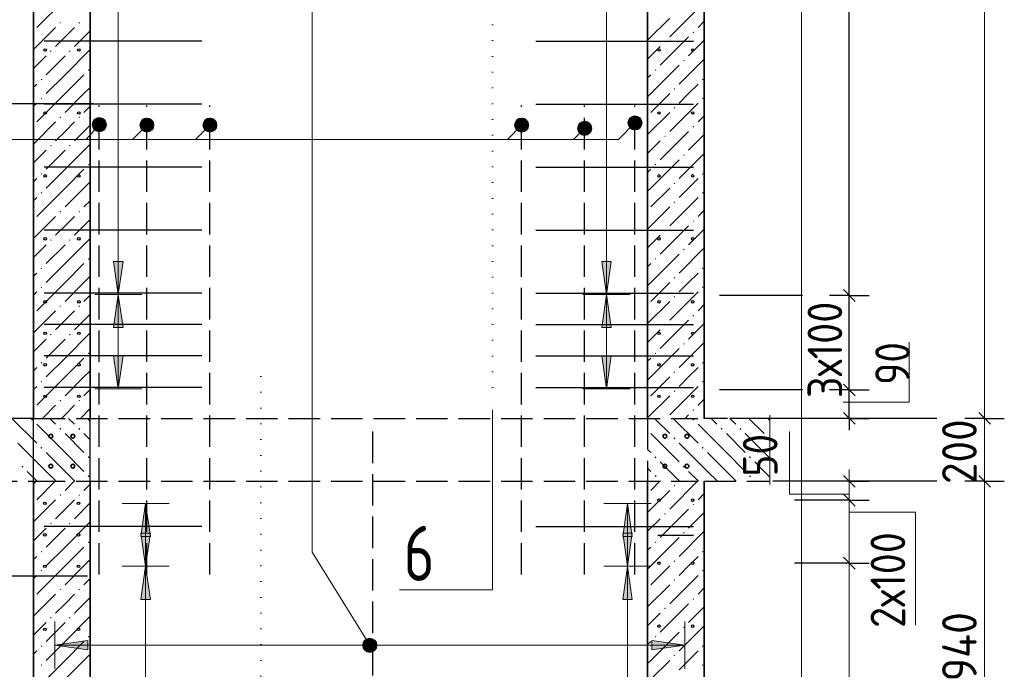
# Model space of a CAD drawing. Header units: millimetres. Extents: x 0 to 21000, y -5 to 14850.
# Tile 11 of 35: x 8269 to 11395, y 4428 to 6491. Entities that reach past the tile are written whole.
import ezdxf

# ---------------------------------------------------------------- set-up
doc = ezdxf.new("R2010")
doc.units = ezdxf.units.MM
doc.linetypes.add('______2', pattern=[135, 100, -35])
doc.linetypes.add('______9', pattern=[50, 0, -50])
for name, color, linetype, lineweight in [('Standard', 7, 'Continuous', 25), ('Общий02', 7, 'Continuous', 18), ('Позиционная метка линия выноска', 7, 'Continuous', 13), ('Размерная линия_ общее', 7, 'Continuous', 13), ('Сечения символ', 7, 'Continuous', 25), ('Стена обрамление Г-обр.', 7, 'Continuous', 25), ('Стена Хомут', 7, 'Continuous', 25)]:
    doc.layers.add(name, color=color, linetype=linetype, lineweight=lineweight)
doc.layers.add('ЖБ Перекрытие верхний уровень', color=7, linetype='Continuous', lineweight=25, true_color=0xe0e0ff)
doc.layers.add('ЖБ Стена верхний уровень', color=7, linetype='Continuous', lineweight=25, true_color=0x006e00)
doc.layers.add('Размерная выноска', color=7, linetype='Continuous')
doc.styles.add('ISOCPEUR', font='txt')

msp = doc.modelspace()

# ---------------------------------------------------------------- hatches: boundary and pattern name
at = {"layer": 'ЖБ Перекрытие верхний уровень', "linetype": 'Continuous', "lineweight": 18, "transparency": 33554687}
for points in [[(8304.6, 5221.3), (8307.8, 5224.6), (8311.1, 5221.3), (8307.8, 5218.1)], [(10404.6, 5221.3), (10407.8, 5224.6), (10411.1, 5221.3), (10407.8, 5218.1)], [(8394.6, 5191.3), (8397.8, 5194.6), (8401.1, 5191.3), (8397.8, 5188.1)], [(8454.6, 5191.3), (8457.8, 5194.6), (8461.1, 5191.3), (8457.8, 5188.1)], [(10494.6, 5191.3), (10497.8, 5194.6), (10501.1, 5191.3), (10497.8, 5188.1)], [(10554.6, 5191.3), (10557.8, 5194.6), (10561.1, 5191.3), (10557.8, 5188.1)], [(10344.6, 5161.3), (10347.8, 5164.6), (10351.1, 5161.3), (10347.8, 5158.1)], [(10644.6, 5161.3), (10647.8, 5164.6), (10650.9, 5161.5), (10650.9, 5161.2), (10647.8, 5158.1)], [(8334.6, 5131.3), (8337.8, 5134.6), (8341.1, 5131.3), (8337.8, 5128.1)], [(10434.6, 5131.3), (10437.8, 5134.6), (10441.1, 5131.3), (10437.8, 5128.1)], [(8484.6, 5101.3), (8487.8, 5104.6), (8491.1, 5101.3), (8487.8, 5098.1)], [(10284.6, 5101.3), (10287.8, 5104.6), (10291.1, 5101.3), (10287.8, 5098.1)], [(10584.6, 5101.3), (10587.8, 5104.6), (10591.1, 5101.3), (10587.8, 5098.1)], [(8274.6, 5071.3), (8277.8, 5074.6), (8281.1, 5071.3), (8277.8, 5068.1)], [(10374.6, 5071.3), (10377.8, 5074.6), (10381.1, 5071.3), (10377.8, 5068.1)], [(8484.6, 5041.3), (8487.8, 5044.6), (8491.1, 5041.3), (8487.8, 5038.1)], [(10284.6, 5041.3), (10287.8, 5044.6), (10291.1, 5041.3), (10287.8, 5038.1)], [(10584.6, 5041.3), (10587.8, 5044.6), (10591.1, 5041.3), (10587.8, 5038.1)]]:
    msp.add_hatch(color=7, dxfattribs=at).paths.add_polyline_path(points, flags=16)
at = {"layer": 'ЖБ Стена верхний уровень', "linetype": 'Continuous', "lineweight": 18, "transparency": 33554687}
for points in [[(8395.3, 6481.3), (8397.8, 6483.8), (8400.3, 6481.3), (8397.8, 6478.8)], [(8455.3, 6481.3), (8457.8, 6483.8), (8460.3, 6481.3), (8457.8, 6478.8)], [(10405.3, 6451.3), (10407.8, 6453.8), (10410.3, 6451.3), (10407.8, 6448.8)], [(10315.3, 6421.3), (10317.8, 6423.8), (10320.3, 6421.3), (10317.8, 6418.8)], [(8365.3, 6391.3), (8367.8, 6393.8), (8370.3, 6391.3), (8367.8, 6388.8)], [(8425.3, 6391.3), (8427.8, 6393.8), (8430.3, 6391.3), (8427.8, 6388.8)], [(10375.3, 6361.3), (10377.8, 6363.8), (10380.3, 6361.3), (10377.8, 6358.8)], [(8485.3, 6331.3), (8487.8, 6333.8), (8490.3, 6331.3), (8487.8, 6328.8)], [(10285.3, 6331.3), (10287.8, 6333.8), (10290.3, 6331.3), (10287.8, 6328.8)], [(8335.3, 6301.3), (8337.8, 6303.8), (8340.3, 6301.3), (8337.8, 6298.8)], [(10435.3, 6301.3), (10437.8, 6303.8), (10440.3, 6301.3), (10437.8, 6298.8)], [(10345.3, 6271.3), (10347.8, 6273.8), (10350.3, 6271.3), (10347.8, 6268.8)], [(8335.3, 6241.3), (8337.8, 6243.8), (8340.3, 6241.3), (8337.8, 6238.8)], [(10435.3, 6241.3), (10437.8, 6243.8), (10440.3, 6241.3), (10437.8, 6238.8)], [(10345.3, 6211.3), (10347.8, 6213.8), (10350.3, 6211.3), (10347.8, 6208.8)], [(8395.3, 6181.3), (8397.8, 6183.8), (8400.3, 6181.3), (8397.8, 6178.8)], [(8455.3, 6181.3), (8457.8, 6183.8), (8460.3, 6181.3), (8457.8, 6178.8)], [(10405.3, 6151.3), (10407.8, 6153.8), (10410.3, 6151.3), (10407.8, 6148.8)], [(10315.3, 6121.3), (10317.8, 6123.8), (10320.3, 6121.3), (10317.8, 6118.8)], [(8365.3, 6091.3), (8367.8, 6093.8), (8370.3, 6091.3), (8367.8, 6088.8)], [(8425.3, 6091.3), (8427.8, 6093.8), (8430.3, 6091.3), (8427.8, 6088.8)], [(10375.3, 6061.3), (10377.8, 6063.8), (10380.3, 6061.3), (10377.8, 6058.8)], [(8335.3, 6001.3), (8337.8, 6003.8), (8340.3, 6001.3), (8337.8, 5998.8)], [(8485.3, 6031.3), (8487.8, 6033.8), (8490.3, 6031.3), (8487.8, 6028.8)], [(10285.3, 6031.3), (10287.8, 6033.8), (10290.3, 6031.3), (10287.8, 6028.8)], [(10435.3, 6001.3), (10437.8, 6003.8), (10440.3, 6001.3), (10437.8, 5998.8)], [(10345.3, 5971.3), (10347.8, 5973.8), (10350.3, 5971.3), (10347.8, 5968.8)], [(8335.3, 5941.3), (8337.8, 5943.8), (8340.3, 5941.3), (8337.8, 5938.8)], [(10435.3, 5941.3), (10437.8, 5943.8), (10440.3, 5941.3), (10437.8, 5938.8)], [(10345.3, 5911.3), (10347.8, 5913.8), (10350.3, 5911.3), (10347.8, 5908.8)], [(8395.3, 5881.3), (8397.8, 5883.8), (8400.3, 5881.3), (8397.8, 5878.8)], [(8455.3, 5881.3), (8457.8, 5883.8), (8460.3, 5881.3), (8457.8, 5878.8)], [(10405.3, 5851.3), (10407.8, 5853.8), (10410.3, 5851.3), (10407.8, 5848.8)], [(10315.3, 5821.3), (10317.8, 5823.8), (10320.3, 5821.3), (10317.8, 5818.8)], [(8365.3, 5791.3), (8367.8, 5793.8), (8370.3, 5791.3), (8367.8, 5788.8)], [(8425.3, 5791.3), (8427.8, 5793.8), (8430.3, 5791.3), (8427.8, 5788.8)], [(10375.3, 5761.3), (10377.8, 5763.8), (10380.3, 5761.3), (10377.8, 5758.8)], [(8485.3, 5731.3), (8487.8, 5733.8), (8490.3, 5731.3), (8487.8, 5728.8)], [(10285.3, 5731.3), (10287.8, 5733.8), (10290.3, 5731.3), (10287.8, 5728.8)], [(8335.3, 5701.3), (8337.8, 5703.8), (8340.3, 5701.3), (8337.8, 5698.8)], [(10435.3, 5701.3), (10437.8, 5703.8), (10440.3, 5701.3), (10437.8, 5698.8)], [(10345.3, 5671.3), (10347.8, 5673.8), (10350.3, 5671.3), (10347.8, 5668.8)], [(8335.3, 5641.3), (8337.8, 5643.8), (8340.3, 5641.3), (8337.8, 5638.8)], [(10435.3, 5641.3), (10437.8, 5643.8), (10440.3, 5641.3), (10437.8, 5638.8)], [(10345.3, 5611.3), (10347.8, 5613.8), (10350.3, 5611.3), (10347.8, 5608.8)], [(8395.3, 5581.3), (8397.8, 5583.8), (8400.3, 5581.3), (8397.8, 5578.8)], [(8455.3, 5581.3), (8457.8, 5583.8), (8460.3, 5581.3), (8457.8, 5578.8)], [(10405.3, 5551.3), (10407.8, 5553.8), (10410.3, 5551.3), (10407.8, 5548.8)], [(10315.3, 5521.3), (10317.8, 5523.8), (10320.3, 5521.3), (10317.8, 5518.8)], [(8365.3, 5491.3), (8367.8, 5493.8), (8370.3, 5491.3), (8367.8, 5488.8)], [(8425.3, 5491.3), (8427.8, 5493.8), (8430.3, 5491.3), (8427.8, 5488.8)], [(10375.3, 5461.3), (10377.8, 5463.8), (10380.3, 5461.3), (10377.8, 5458.8)], [(8485.3, 5431.3), (8487.8, 5433.8), (8490.3, 5431.3), (8487.8, 5428.8)], [(10285.3, 5431.3), (10287.8, 5433.8), (10290.3, 5431.3), (10287.8, 5428.8)], [(8335.3, 5401.3), (8337.8, 5403.8), (8340.3, 5401.3), (8337.8, 5398.8)], [(10435.3, 5401.3), (10437.8, 5403.8), (10440.3, 5401.3), (10437.8, 5398.8)], [(10345.3, 5371.3), (10347.8, 5373.8), (10350.3, 5371.3), (10347.8, 5368.8)], [(8335.3, 5341.3), (8337.8, 5343.8), (8340.3, 5341.3), (8337.8, 5338.8)], [(10435.3, 5341.3), (10437.8, 5343.8), (10440.3, 5341.3), (10437.8, 5338.8)], [(10345.3, 5311.3), (10347.8, 5313.8), (10350.3, 5311.3), (10347.8, 5308.8)], [(8395.3, 5281.3), (8397.8, 5283.8), (8400.3, 5281.3), (8397.8, 5278.8)], [(8455.3, 5281.3), (8457.8, 5283.8), (8460.3, 5281.3), (8457.8, 5278.8)], [(10405.3, 5251.3), (10407.8, 5253.8), (10410.3, 5251.3), (10407.8, 5248.8)], [(10345.3, 5011.3), (10347.8, 5013.8), (10350.3, 5011.3), (10347.8, 5008.8)], [(8395.3, 4981.3), (8397.8, 4983.8), (8400.3, 4981.3), (8397.8, 4978.8)], [(8455.3, 4981.3), (8457.8, 4983.8), (8460.3, 4981.3), (8457.8, 4978.8)], [(10405.3, 4951.3), (10407.8, 4953.8), (10410.3, 4951.3), (10407.8, 4948.8)], [(10315.3, 4921.3), (10317.8, 4923.8), (10320.3, 4921.3), (10317.8, 4918.8)], [(8365.3, 4891.3), (8367.8, 4893.8), (8370.3, 4891.3), (8367.8, 4888.8)], [(8425.3, 4891.3), (8427.8, 4893.8), (8430.3, 4891.3), (8427.8, 4888.8)], [(10375.3, 4861.3), (10377.8, 4863.8), (10380.3, 4861.3), (10377.8, 4858.8)], [(8485.3, 4831.3), (8487.8, 4833.8), (8490.3, 4831.3), (8487.8, 4828.8)], [(10285.3, 4831.3), (10287.8, 4833.8), (10290.3, 4831.3), (10287.8, 4828.8)], [(8335.3, 4801.3), (8337.8, 4803.8), (8340.3, 4801.3), (8337.8, 4798.8)], [(10435.3, 4801.3), (10437.8, 4803.8), (10440.3, 4801.3), (10437.8, 4798.8)], [(10345.3, 4771.3), (10347.8, 4773.8), (10350.3, 4771.3), (10347.8, 4768.8)], [(8335.3, 4741.3), (8337.8, 4743.8), (8340.3, 4741.3), (8337.8, 4738.8)], [(10435.3, 4741.3), (10437.8, 4743.8), (10440.3, 4741.3), (10437.8, 4738.8)], [(10345.3, 4711.3), (10347.8, 4713.8), (10350.3, 4711.3), (10347.8, 4708.8)], [(8395.3, 4681.3), (8397.8, 4683.8), (8400.3, 4681.3), (8397.8, 4678.8)], [(8455.3, 4681.3), (8457.8, 4683.8), (8460.3, 4681.3), (8457.8, 4678.8)], [(10405.3, 4651.3), (10407.8, 4653.8), (10410.3, 4651.3), (10407.8, 4648.8)], [(10315.3, 4621.3), (10317.8, 4623.8), (10320.3, 4621.3), (10317.8, 4618.8)], [(8365.3, 4591.3), (8367.8, 4593.8), (8370.3, 4591.3), (8367.8, 4588.8)], [(8425.3, 4591.3), (8427.8, 4593.8), (8430.3, 4591.3), (8427.8, 4588.8)], [(8485.3, 4531.3), (8487.8, 4533.8), (8490.3, 4531.3), (8487.8, 4528.8)], [(10285.3, 4531.3), (10287.8, 4533.8), (10290.3, 4531.3), (10287.8, 4528.8)], [(10375.3, 4561.3), (10377.8, 4563.8), (10380.3, 4561.3), (10377.8, 4558.8)], [(8335.3, 4501.3), (8337.8, 4503.8), (8340.3, 4501.3), (8337.8, 4498.8)], [(10435.3, 4501.3), (10437.8, 4503.8), (10440.3, 4501.3), (10437.8, 4498.8)], [(10345.3, 4471.3), (10347.8, 4473.8), (10350.3, 4471.3), (10347.8, 4468.8)], [(8335.3, 4441.3), (8337.8, 4443.8), (8340.3, 4441.3), (8337.8, 4438.8)], [(10435.3, 4441.3), (10437.8, 4443.8), (10440.3, 4441.3), (10437.8, 4438.8)]]:
    msp.add_hatch(color=7, dxfattribs=at).paths.add_polyline_path(points, flags=16)
at = {"layer": 'Общий02', "linetype": 'Continuous', "lineweight": 13, "transparency": 33554687}
for points in [[(8596.8, 5723.5), (8581.8, 5618.5), (8566.8, 5723.5)], [(10146.8, 5723.5), (10131.8, 5618.5), (10116.8, 5723.5)], [(8596.8, 5423.5), (8581.8, 5318.5), (8566.8, 5423.5)], [(10146.8, 5423.5), (10131.8, 5318.5), (10116.8, 5423.5)], [(8683.6, 4860), (8668.6, 4755), (8653.6, 4860)], [(10213.6, 4860), (10198.6, 4755), (10183.6, 4860)], [(8485.6, 4489.2), (8380.6, 4504.2), (8485.6, 4519.2)]]:
    msp.add_hatch(color=7, dxfattribs=at).paths.add_polyline_path(points, flags=16)
for points in [[(8596.8, 5513.5), (8581.8, 5618.5), (8566.8, 5513.5)], [(10146.8, 5513.5), (10131.8, 5618.5), (10116.8, 5513.5)], [(8683.6, 4850), (8668.6, 4955), (8653.6, 4850)], [(10213.6, 4850), (10198.6, 4955), (10183.6, 4850)], [(8683.6, 4650), (8668.6, 4755), (8653.6, 4650)], [(10213.6, 4650), (10198.6, 4755), (10183.6, 4650)], [(10275.6, 4489.2), (10380.6, 4504.2), (10275.6, 4519.2)]]:
    msp.add_hatch(color=7, dxfattribs=at).paths.add_polyline_path(points)
at = {"layer": 'Позиционная метка линия выноска', "linetype": 'Continuous', "lineweight": 13, "transparency": 33554687}
for points in [[(8499.7, 6162), (8538.4, 6142.6), (8504.8, 6172.5)], [(8500.4, 6150.6), (8528.6, 6136.3), (8499.7, 6162)], [(8499.7, 6162), (8528.6, 6136.3), (8538.4, 6142.6)], [(8504.8, 6172.5), (8543.6, 6153.1), (8514.7, 6178.8)], [(8504.8, 6172.5), (8538.4, 6142.6), (8543.6, 6153.1)], [(8514.7, 6178.8), (8542.9, 6164.6), (8526.1, 6179.5)], [(8514.7, 6178.8), (8543.6, 6153.1), (8542.9, 6164.6)], [(8526.1, 6179.5), (8542.9, 6164.6), (8536.6, 6174.4)], [(8651, 6162.2), (8688.5, 6140.5), (8656.7, 6172.3)], [(8651, 6150.7), (8678.4, 6134.8), (8651, 6162.2)], [(8651, 6162.2), (8678.4, 6134.8), (8688.5, 6140.5)], [(8656.7, 6172.3), (8694.3, 6150.7), (8666.9, 6178.1)], [(8656.7, 6172.3), (8688.5, 6140.5), (8694.3, 6150.7)], [(8666.9, 6178.1), (8694.3, 6150.7), (8694.3, 6162.2)], [(8666.9, 6178.1), (8694.3, 6162.2), (8678.4, 6178.1)], [(8678.4, 6178.1), (8694.3, 6162.2), (8688.5, 6172.3)], [(8851, 6162.2), (8888.5, 6140.5), (8856.7, 6172.3)], [(8851, 6150.7), (8878.4, 6134.8), (8851, 6162.2)], [(8851, 6162.2), (8878.4, 6134.8), (8888.5, 6140.5)], [(8856.7, 6172.3), (8894.3, 6150.7), (8866.9, 6178.1)], [(8856.7, 6172.3), (8888.5, 6140.5), (8894.3, 6150.7)], [(8866.9, 6178.1), (8894.3, 6150.7), (8894.3, 6162.2)], [(8866.9, 6178.1), (8894.3, 6162.2), (8878.4, 6178.1)], [(8878.4, 6178.1), (8894.3, 6162.2), (8888.5, 6172.3)], [(9841, 6162.2), (9878.5, 6140.5), (9846.7, 6172.3)], [(9841, 6150.7), (9868.4, 6134.8), (9841, 6162.2)], [(9841, 6162.2), (9868.4, 6134.8), (9878.5, 6140.5)], [(9846.7, 6172.3), (9884.3, 6150.7), (9856.9, 6178.1)], [(9846.7, 6172.3), (9878.5, 6140.5), (9884.3, 6150.7)], [(9856.9, 6178.1), (9884.3, 6150.7), (9884.3, 6162.2)], [(9856.9, 6178.1), (9884.3, 6162.2), (9868.4, 6178.1)], [(9868.4, 6178.1), (9884.3, 6162.2), (9878.5, 6172.3)], [(10041, 6152.2), (10078.5, 6130.5), (10046.7, 6162.3)], [(10046.7, 6162.3), (10084.3, 6140.7), (10056.9, 6168.1)], [(10046.7, 6162.3), (10078.5, 6130.5), (10084.3, 6140.7)], [(10056.9, 6168.1), (10084.3, 6140.7), (10084.3, 6152.2)], [(10056.9, 6168.1), (10084.3, 6152.2), (10068.4, 6168.1)], [(10068.4, 6168.1), (10084.3, 6152.2), (10078.5, 6162.3)], [(10201, 6169.2), (10238.5, 6147.6), (10206.7, 6179.4)], [(10201, 6157.8), (10228.4, 6141.9), (10201, 6169.2)], [(10201, 6169.2), (10228.4, 6141.9), (10238.5, 6147.6)], [(10206.7, 6179.4), (10244.3, 6157.8), (10216.9, 6185.1)], [(10206.7, 6179.4), (10238.5, 6147.6), (10244.3, 6157.8)], [(10216.9, 6185.1), (10244.3, 6157.8), (10244.3, 6169.2)], [(10216.9, 6185.1), (10244.3, 6169.2), (10228.4, 6185.1)], [(10228.4, 6185.1), (10244.3, 6169.2), (10238.5, 6179.4)], [(8517.2, 6135.6), (8500.4, 6150.6), (8506.7, 6140.8)], [(8500.4, 6150.6), (8517.2, 6135.6), (8528.6, 6136.3)], [(8666.9, 6134.8), (8651, 6150.7), (8656.7, 6140.5)], [(8651, 6150.7), (8666.9, 6134.8), (8678.4, 6134.8)], [(8866.9, 6134.8), (8851, 6150.7), (8856.7, 6140.5)], [(8851, 6150.7), (8866.9, 6134.8), (8878.4, 6134.8)], [(9856.9, 6134.8), (9841, 6150.7), (9846.7, 6140.5)], [(9841, 6150.7), (9856.9, 6134.8), (9868.4, 6134.8)], [(10041, 6140.7), (10068.4, 6124.8), (10041, 6152.2)], [(10041, 6152.2), (10068.4, 6124.8), (10078.5, 6130.5)], [(10056.9, 6124.8), (10041, 6140.7), (10046.7, 6130.5)], [(10041, 6140.7), (10056.9, 6124.8), (10068.4, 6124.8)], [(10216.9, 6141.9), (10201, 6157.8), (10206.7, 6147.6)], [(10201, 6157.8), (10216.9, 6141.9), (10228.4, 6141.9)], [(9380, 4526.6), (9360.9, 4514.7), (9358.3, 4503.6)], [(9380, 4526.6), (9358.3, 4503.6), (9391.1, 4524)], [(9391.1, 4524), (9358.3, 4503.6), (9361.5, 4492.4)], [(9360.9, 4514.7), (9380, 4526.6), (9368.8, 4523.3)], [(9391.1, 4524), (9361.5, 4492.4), (9399.7, 4516.1)], [(9399.7, 4516.1), (9361.5, 4492.4), (9370.2, 4484.5)], [(9399.7, 4516.1), (9370.2, 4484.5), (9403, 4504.9)], [(9403, 4504.9), (9370.2, 4484.5), (9381.3, 4481.9)], [(9403, 4504.9), (9381.3, 4481.9), (9400.4, 4493.8)], [(9400.4, 4493.8), (9381.3, 4481.9), (9392.5, 4485.1)]]:
    msp.add_hatch(color=7, dxfattribs=at).paths.add_polyline_path(points)

# ---------------------------------------------------------------- linework, layer by layer
at = {"layer": 'Standard', "color": 251, "linetype": 'Continuous', "lineweight": -3, "true_color": 0x656565, "transparency": 33554687}
for p, q in [((7931.7, 6225), (8501.6, 6225)), ((10754.2, 5615), (10490.5, 5615)), ((10903.2, 5615), (10840.7, 5615)), ((10903.2, 5615), (10897.2, 5615)), ((10903.2, 5615), (10965.7, 5615)), ((10754.2, 5315), (10490.5, 5315)), ((10903.2, 5315), (10840.7, 5315)), ((10903.2, 5315), (10897.2, 5315)), ((10903.2, 5315), (10965.7, 5315)), ((10903.2, 5225), (10524.5, 5225)), ((10903.2, 5225), (10840.7, 5225)), ((10903.2, 5225), (10965.7, 5225)), ((10903.2, 5025), (10763.6, 5025)), ((10903.2, 5025), (10840.7, 5025)), ((10903.2, 5025), (10965.7, 5025)), ((10903.2, 4965), (10729.6, 4965)), ((10903.2, 4965), (10840.7, 4965)), ((10903.2, 4965), (10965.7, 4965)), ((10903.2, 4765), (10729.6, 4765)), ((10903.2, 4765), (10840.7, 4765)), ((10903.2, 4765), (10965.7, 4765)), ((7931.7, 4725), (8483.6, 4725))]:
    msp.add_line(p, q, dxfattribs=at)
at = {"layer": 'Standard', "color": 251, "linetype": 'Continuous', "lineweight": 25, "true_color": 0x656565, "transparency": 33554687}
for p, q in [((10921.9, 5596.3), (10884.4, 5633.8)), ((10921.9, 5296.3), (10884.4, 5333.8)), ((10921.9, 5206.3), (10884.4, 5243.8)), ((10921.9, 5006.3), (10884.4, 5043.8)), ((10921.9, 4946.3), (10884.4, 4983.8)), ((10921.9, 4746.3), (10884.4, 4783.8))]:
    msp.add_line(p, q, dxfattribs=at)
at = {"layer": 'Standard', "color": 7, "linetype": 'Continuous', "lineweight": -3, "transparency": 33554687}
for p, q in [((10903.2, 5315), (10903.2, 5615)), ((10903.2, 5225), (10903.2, 5187.5))]:
    msp.add_line(p, q, dxfattribs=at)
at = {"layer": 'Standard', "color": 251, "linetype": 'Continuous', "lineweight": 13, "true_color": 0x656565, "transparency": 33554687}
for p, q in [((11093.2, 5276.7), (11093.2, 5466.7)), ((10883.2, 5276.7), (11093.2, 5276.7)), ((10713.2, 4984), (10713.2, 5183)), ((10903.2, 5025), (10903.2, 5062.5)), ((10903.2, 4965), (10903.2, 5025)), ((10903.2, 4984), (10713.2, 4984)), ((10903.2, 4765), (10903.2, 4965)), ((10903.2, 4926.7), (11113.2, 4926.7)), ((11113.2, 4926.7), (11113.2, 4567.5)), ((10903.2, 2565), (10903.2, 4765))]:
    msp.add_line(p, q, dxfattribs=at)
at = {"layer": 'Standard', "color": 254, "linetype": 'Continuous', "lineweight": 13, "true_color": 0xc4c4ff, "transparency": 33554687}
msp.add_lwpolyline([(8060.9, 947), (10750.9, 947), (10750.9, 13869), (8060.9, 13869), (8060.9, 947)], dxfattribs=at)
at = {"layer": 'Standard', "color": 7, "linetype": 'Continuous', "lineweight": -3, "transparency": 33554687}
for points in [[(10903.2, 5615), (10903.2, 6608.8), (10903.2, 6608.8), (10903.2, 6946.6), (10903.2, 6946.6), (10903.2, 7967), (10903.2, 7967), (10903.2, 8415)], [(10903.2, 5225), (10903.2, 5237.4), (10903.2, 5237.4), (10903.2, 5315)]]:
    msp.add_lwpolyline(points, dxfattribs=at)
at = {"layer": 'ЖБ Перекрытие верхний уровень', "color": 7, "linetype": '______2', "lineweight": 25, "transparency": 33554687}
for p, q in [((8521.6, 4729), (8521.6, 6219)), ((8672.6, 4729), (8672.6, 6219)), ((8872.6, 4729), (8872.6, 6219)), ((9862.6, 4729), (9862.6, 6219)), ((10062.6, 4729), (10062.6, 6219)), ((10222.6, 4729), (10222.6, 6219)), ((8312.6, 5225), (8160.9, 5225)), ((8312.6, 5225), (10422.6, 5225)), ((8492.6, 5025), (8492.6, 5225)), ((10262.6, 5225), (10262.6, 5025)), ((10650.9, 5225), (10442.6, 5225)), ((9388.6, 5183), (9388.6, 4016)), ((8160.9, 5025), (8312.6, 5025)), ((8312.6, 5025), (10422.6, 5025)), ((10442.6, 5025), (10650.9, 5025))]:
    msp.add_line(p, q, dxfattribs=at)
at = {"layer": 'ЖБ Перекрытие верхний уровень', "color": 9, "linetype": 'Continuous', "lineweight": 18, "true_color": 0xc7c7c7, "transparency": 33554687}
for p, q in [((8244.1, 5225), (8322.8, 5146.3)), ((8364.1, 5225), (8382.8, 5206.3)), ((8442.8, 5206.3), (8424.1, 5225)), ((8484.1, 5225), (8492.6, 5216.5)), ((10284.1, 5225), (10332.8, 5176.3)), ((10344.1, 5225), (10422.8, 5146.3)), ((10464.1, 5225), (10482.8, 5206.3)), ((10542.8, 5206.3), (10524.1, 5225)), ((10584.1, 5225), (10632.8, 5176.3)), ((10644.1, 5225), (10650.9, 5218.3)), ((8412.8, 5116.3), (8322.8, 5206.3)), ((10512.8, 5116.3), (10422.8, 5206.3)), ((8412.8, 5176.3), (8472.8, 5116.3)), ((8472.8, 5176.3), (8492.6, 5156.5)), ((10272.8, 5176.3), (10362.8, 5086.3)), ((10512.8, 5176.3), (10572.8, 5116.3)), ((10572.8, 5176.3), (10650.9, 5098.3)), ((8352.8, 5056.3), (8262.8, 5146.3)), ((10452.8, 5056.3), (10362.8, 5146.3)), ((8352.8, 5116.3), (8412.8, 5056.3)), ((8412.8, 5116.3), (8472.8, 5056.3)), ((10262.6, 5126.5), (10272.8, 5116.3)), ((10452.8, 5116.3), (10512.8, 5056.3)), ((10512.8, 5116.3), (10572.8, 5056.3)), ((10262.6, 5066.5), (10272.8, 5056.3)), ((10332.8, 5056.3), (10302.8, 5086.3)), ((10632.8, 5056.3), (10602.8, 5086.3)), ((8292.8, 5056.3), (8324.1, 5025)), ((8352.8, 5056.3), (8384.1, 5025)), ((8412.8, 5056.3), (8444.1, 5025)), ((10362.8, 5026.3), (10332.8, 5056.3)), ((10392.8, 5056.3), (10424.1, 5025)), ((10452.8, 5056.3), (10484.1, 5025)), ((10512.8, 5056.3), (10544.1, 5025)), ((10650.9, 5038.3), (10632.8, 5056.3)), ((10302.8, 5026.3), (10304.1, 5025)), ((10602.8, 5026.3), (10604.1, 5025))]:
    msp.add_line(p, q, dxfattribs=at)
at = {"layer": 'ЖБ Стена верхний уровень', "color": 7, "linetype": 'Continuous', "lineweight": 35, "transparency": 33554687}
for p, q in [((8312.6, 9285), (8312.6, 5225)), ((8492.6, 5225), (8492.6, 9285)), ((10262.6, 9285), (10262.6, 5225)), ((10442.6, 5225), (10442.6, 9285)), ((8312.6, 5025), (8312.6, 2285)), ((8492.6, 2285), (8492.6, 5025)), ((10262.6, 5025), (10262.6, 2285)), ((10442.6, 2285), (10442.6, 5025))]:
    msp.add_line(p, q, dxfattribs=at)
at = {"layer": 'ЖБ Стена верхний уровень', "color": 251, "linetype": 'Continuous', "lineweight": 18, "true_color": 0x494949, "transparency": 33554687}
for p, q in [((8412.8, 6556.3), (8322.8, 6466.3)), ((10422.8, 6526.3), (10332.8, 6436.3)), ((10332.8, 6496.3), (10262.6, 6426.1)), ((10442.6, 6486.2), (10422.8, 6466.3)), ((8382.8, 6466.3), (8312.6, 6396.1)), ((8412.8, 6436.3), (8442.8, 6466.3)), ((8492.6, 6456.1), (8442.8, 6406.3)), ((8382.8, 6406.3), (8412.8, 6436.3)), ((10392.8, 6436.3), (10302.8, 6346.3)), ((10442.6, 6426.1), (10392.8, 6376.3)), ((8412.8, 6316.3), (8492.6, 6396.2)), ((10262.6, 6366.2), (10302.8, 6406.3)), ((8352.8, 6376.3), (8312.6, 6336.2)), ((8412.8, 6376.3), (8352.8, 6316.3)), ((10442.6, 6366.2), (10362.8, 6286.3)), ((8412.8, 6316.3), (8352.8, 6256.3)), ((8472.8, 6316.3), (8412.8, 6256.3)), ((10272.8, 6316.3), (10262.6, 6306.2)), ((10272.8, 6256.3), (10362.8, 6346.3)), ((8312.6, 6276.1), (8322.8, 6286.3)), ((10392.8, 6256.3), (10422.8, 6286.3)), ((8412.8, 6256.3), (8322.8, 6166.3)), ((8472.8, 6256.3), (8412.8, 6196.3)), ((8472.8, 6256.3), (8492.6, 6276.2)), ((10272.8, 6256.3), (10262.6, 6246.2)), ((10332.8, 6256.3), (10272.8, 6196.3)), ((10362.8, 6226.3), (10392.8, 6256.3)), ((8322.8, 6226.3), (8312.6, 6216.2)), ((10422.8, 6226.3), (10332.8, 6136.3)), ((8492.6, 6216.1), (8472.8, 6196.3)), ((10332.8, 6196.3), (10262.6, 6126.1)), ((8382.8, 6166.3), (8312.6, 6096.1)), ((8412.8, 6136.3), (8442.8, 6166.3)), ((10442.6, 6186.2), (10422.8, 6166.3)), ((8382.8, 6106.3), (8412.8, 6136.3)), ((8492.6, 6156.1), (8442.8, 6106.3)), ((10392.8, 6136.3), (10302.8, 6046.3)), ((10262.6, 6066.2), (10302.8, 6106.3)), ((10442.6, 6126.1), (10392.8, 6076.3)), ((8352.8, 6076.3), (8312.6, 6036.2)), ((8412.8, 6076.3), (8352.8, 6016.3)), ((8412.8, 6016.3), (8492.6, 6096.2)), ((10442.6, 6066.2), (10362.8, 5986.3)), ((10272.8, 5956.3), (10362.8, 6046.3)), ((8412.8, 6016.3), (8352.8, 5956.3)), ((8472.8, 6016.3), (8412.8, 5956.3)), ((10272.8, 6016.3), (10262.6, 6006.2)), ((8312.6, 5976.1), (8322.8, 5986.3)), ((8472.8, 5956.3), (8492.6, 5976.2)), ((10392.8, 5956.3), (10422.8, 5986.3)), ((8412.8, 5956.3), (8322.8, 5866.3)), ((8472.8, 5956.3), (8412.8, 5896.3)), ((10272.8, 5956.3), (10262.6, 5946.2)), ((10332.8, 5956.3), (10272.8, 5896.3)), ((10362.8, 5926.3), (10392.8, 5956.3)), ((8322.8, 5926.3), (8312.6, 5916.2)), ((8492.6, 5916.1), (8472.8, 5896.3)), ((10422.8, 5926.3), (10332.8, 5836.3)), ((10332.8, 5896.3), (10262.6, 5826.1)), ((10442.6, 5886.2), (10422.8, 5866.3)), ((8382.8, 5866.3), (8312.6, 5796.1)), ((8412.8, 5836.3), (8442.8, 5866.3)), ((8492.6, 5856.1), (8442.8, 5806.3)), ((8382.8, 5806.3), (8412.8, 5836.3)), ((10392.8, 5836.3), (10302.8, 5746.3)), ((10442.6, 5826.1), (10392.8, 5776.3)), ((8412.8, 5716.3), (8492.6, 5796.2)), ((10262.6, 5766.2), (10302.8, 5806.3)), ((8352.8, 5776.3), (8312.6, 5736.2)), ((8412.8, 5776.3), (8352.8, 5716.3)), ((10442.6, 5766.2), (10362.8, 5686.3)), ((10272.8, 5656.3), (10362.8, 5746.3)), ((8412.8, 5716.3), (8352.8, 5656.3)), ((8472.8, 5716.3), (8412.8, 5656.3)), ((10272.8, 5716.3), (10262.6, 5706.2)), ((8312.6, 5676.1), (8322.8, 5686.3)), ((8472.8, 5656.3), (8492.6, 5676.2)), ((10392.8, 5656.3), (10422.8, 5686.3)), ((8412.8, 5656.3), (8322.8, 5566.3)), ((8472.8, 5656.3), (8412.8, 5596.3)), ((10272.8, 5656.3), (10262.6, 5646.2)), ((10332.8, 5656.3), (10272.8, 5596.3)), ((10362.8, 5626.3), (10392.8, 5656.3)), ((8322.8, 5626.3), (8312.6, 5616.2)), ((8492.6, 5616.1), (8472.8, 5596.3)), ((10422.8, 5626.3), (10332.8, 5536.3)), ((8382.8, 5566.3), (8312.6, 5496.1)), ((8412.8, 5536.3), (8442.8, 5566.3)), ((10332.8, 5596.3), (10262.6, 5526.1)), ((10442.6, 5586.2), (10422.8, 5566.3)), ((8382.8, 5506.3), (8412.8, 5536.3)), ((8492.6, 5556.1), (8442.8, 5506.3)), ((10392.8, 5536.3), (10302.8, 5446.3)), ((10262.6, 5466.2), (10302.8, 5506.3)), ((10442.6, 5526.1), (10392.8, 5476.3)), ((8352.8, 5476.3), (8312.6, 5436.2)), ((8412.8, 5476.3), (8352.8, 5416.3)), ((8412.8, 5416.3), (8492.6, 5496.2)), ((10272.8, 5356.3), (10362.8, 5446.3)), ((10442.6, 5466.2), (10362.8, 5386.3)), ((8412.8, 5416.3), (8352.8, 5356.3)), ((8472.8, 5416.3), (8412.8, 5356.3)), ((10272.8, 5416.3), (10262.6, 5406.2)), ((8312.6, 5376.1), (8322.8, 5386.3)), ((10392.8, 5356.3), (10422.8, 5386.3)), ((8412.8, 5356.3), (8322.8, 5266.3)), ((8472.8, 5356.3), (8412.8, 5296.3)), ((8472.8, 5356.3), (8492.6, 5376.2)), ((10272.8, 5356.3), (10262.6, 5346.2)), ((10332.8, 5356.3), (10272.8, 5296.3)), ((10362.8, 5326.3), (10392.8, 5356.3)), ((8322.8, 5326.3), (8312.6, 5316.2)), ((8492.6, 5316.1), (8472.8, 5296.3)), ((10422.8, 5326.3), (10332.8, 5236.3)), ((10332.8, 5296.3), (10262.6, 5226.1)), ((10442.6, 5286.2), (10422.8, 5266.3)), ((8382.8, 5266.3), (8341.5, 5225)), ((8412.8, 5236.3), (8442.8, 5266.3)), ((8492.6, 5256.1), (8461.5, 5225)), ((8401.5, 5225), (8412.8, 5236.3)), ((10392.8, 5236.3), (10381.5, 5225)), ((10442.6, 5226.1), (10441.5, 5225)), ((8321.5, 5025), (8312.6, 5016.2)), ((8381.5, 5025), (8322.8, 4966.3)), ((8441.5, 5025), (8412.8, 4996.3)), ((8492.6, 5016.1), (8472.8, 4996.3)), ((10301.5, 5025), (10272.8, 4996.3)), ((10421.5, 5025), (10332.8, 4936.3)), ((10332.8, 4996.3), (10262.6, 4926.1)), ((10442.6, 4986.2), (10422.8, 4966.3)), ((8382.8, 4966.3), (8312.6, 4896.1)), ((8412.8, 4936.3), (8442.8, 4966.3)), ((8492.6, 4956.1), (8442.8, 4906.3)), ((8382.8, 4906.3), (8412.8, 4936.3)), ((10392.8, 4936.3), (10302.8, 4846.3)), ((10442.6, 4926.1), (10392.8, 4876.3)), ((8412.8, 4816.3), (8492.6, 4896.2)), ((10262.6, 4866.2), (10302.8, 4906.3)), ((8352.8, 4876.3), (8312.6, 4836.2)), ((8412.8, 4876.3), (8352.8, 4816.3)), ((10272.8, 4756.3), (10362.8, 4846.3)), ((10442.6, 4866.2), (10362.8, 4786.3)), ((8412.8, 4816.3), (8352.8, 4756.3)), ((8472.8, 4816.3), (8412.8, 4756.3)), ((10272.8, 4816.3), (10262.6, 4806.2)), ((8312.6, 4776.1), (8322.8, 4786.3)), ((10392.8, 4756.3), (10422.8, 4786.3)), ((8412.8, 4756.3), (8322.8, 4666.3)), ((8472.8, 4756.3), (8412.8, 4696.3)), ((8472.8, 4756.3), (8492.6, 4776.2)), ((10272.8, 4756.3), (10262.6, 4746.2)), ((10332.8, 4756.3), (10272.8, 4696.3)), ((10362.8, 4726.3), (10392.8, 4756.3)), ((8322.8, 4726.3), (8312.6, 4716.2)), ((10422.8, 4726.3), (10332.8, 4636.3)), ((8492.6, 4716.1), (8472.8, 4696.3)), ((10332.8, 4696.3), (10262.6, 4626.1)), ((8382.8, 4666.3), (8312.6, 4596.1)), ((8412.8, 4636.3), (8442.8, 4666.3)), ((10442.6, 4686.2), (10422.8, 4666.3)), ((8382.8, 4606.3), (8412.8, 4636.3)), ((8492.6, 4656.1), (8442.8, 4606.3)), ((10392.8, 4636.3), (10302.8, 4546.3)), ((8412.8, 4516.3), (8492.6, 4596.2)), ((10262.6, 4566.2), (10302.8, 4606.3)), ((10442.6, 4626.1), (10392.8, 4576.3)), ((8352.8, 4576.3), (8312.6, 4536.2)), ((8412.8, 4576.3), (8352.8, 4516.3)), ((10442.6, 4566.2), (10362.8, 4486.3)), ((10272.8, 4456.3), (10362.8, 4546.3)), ((8412.8, 4516.3), (8352.8, 4456.3)), ((8472.8, 4516.3), (8412.8, 4456.3)), ((10272.8, 4516.3), (10262.6, 4506.2)), ((8312.6, 4476.1), (8322.8, 4486.3)), ((8472.8, 4456.3), (8492.6, 4476.2)), ((10392.8, 4456.3), (10422.8, 4486.3)), ((8412.8, 4456.3), (8322.8, 4366.3)), ((8472.8, 4456.3), (8412.8, 4396.3)), ((10272.8, 4456.3), (10262.6, 4446.2)), ((10332.8, 4456.3), (10272.8, 4396.3)), ((10362.8, 4426.3), (10392.8, 4456.3))]:
    msp.add_line(p, q, dxfattribs=at)
at = {"layer": 'Общий02', "color": 251, "linetype": 'Continuous', "lineweight": 13, "true_color": 0x494949, "transparency": 33554687}
for p, q in [((8581.8, 5618.5), (8581.8, 8418.5)), ((10131.8, 5618.5), (10131.8, 8418.5)), ((8581.8, 5618.5), (8566.8, 5723.5)), ((8566.8, 5723.5), (8596.8, 5723.5)), ((8581.8, 5723.5), (8581.8, 5731)), ((8596.8, 5723.5), (8581.8, 5618.5)), ((10131.8, 5618.5), (10116.8, 5723.5)), ((10116.8, 5723.5), (10146.8, 5723.5)), ((10131.8, 5723.5), (10131.8, 5731)), ((10146.8, 5723.5), (10131.8, 5618.5)), ((8656.8, 5618.5), (8506.8, 5618.5)), ((8581.8, 5618.5), (8566.8, 5513.5)), ((8581.8, 5318.5), (8581.8, 5618.5)), ((8581.8, 5618.5), (8581.8, 5618.5)), ((8581.8, 5618.5), (8581.8, 5618.5)), ((8581.8, 5618.5), (8581.8, 5618.5)), ((8596.8, 5513.5), (8581.8, 5618.5)), ((8581.8, 5618.5), (8581.8, 5618.5)), ((8581.8, 5618.5), (8581.8, 5618.5)), ((8581.8, 5618.5), (8581.8, 5618.5)), ((10206.8, 5618.5), (10056.8, 5618.5)), ((10131.8, 5618.5), (10116.8, 5513.5)), ((10131.8, 5318.5), (10131.8, 5618.5)), ((10131.8, 5618.5), (10131.8, 5618.5)), ((10131.8, 5618.5), (10131.8, 5618.5)), ((10131.8, 5618.5), (10131.8, 5618.5)), ((10146.8, 5513.5), (10131.8, 5618.5)), ((10131.8, 5618.5), (10131.8, 5618.5)), ((10131.8, 5618.5), (10131.8, 5618.5)), ((10131.8, 5618.5), (10131.8, 5618.5)), ((8566.8, 5513.5), (8596.8, 5513.5)), ((8581.8, 5513.5), (8581.8, 5506)), ((10116.8, 5513.5), (10146.8, 5513.5)), ((10131.8, 5513.5), (10131.8, 5506)), ((8581.8, 5318.5), (8566.8, 5423.5)), ((8566.8, 5423.5), (8596.8, 5423.5)), ((8581.8, 5423.5), (8581.8, 5431)), ((8596.8, 5423.5), (8581.8, 5318.5)), ((10131.8, 5318.5), (10116.8, 5423.5)), ((10116.8, 5423.5), (10146.8, 5423.5)), ((10131.8, 5423.5), (10131.8, 5431)), ((10146.8, 5423.5), (10131.8, 5318.5)), ((8656.8, 5318.5), (8506.8, 5318.5)), ((8581.8, 5318.5), (8581.8, 5318.5)), ((8581.8, 5318.5), (8581.8, 5318.5)), ((8581.8, 5318.5), (8581.8, 5318.5)), ((10206.8, 5318.5), (10056.8, 5318.5)), ((10131.8, 5318.5), (10131.8, 5318.5)), ((10131.8, 5318.5), (10131.8, 5318.5)), ((10131.8, 5318.5), (10131.8, 5318.5)), ((8743.6, 4955), (8593.6, 4955)), ((8668.6, 4955), (8653.6, 4850)), ((8668.6, 4755), (8668.6, 4955)), ((8668.6, 4955), (8668.6, 4955)), ((8668.6, 4955), (8668.6, 4955)), ((8668.6, 4955), (8668.6, 4955)), ((8683.6, 4850), (8668.6, 4955)), ((10273.6, 4955), (10123.6, 4955)), ((10198.6, 4955), (10183.6, 4850)), ((10198.6, 4755), (10198.6, 4955)), ((10198.6, 4955), (10198.6, 4955)), ((10198.6, 4955), (10198.6, 4955)), ((10198.6, 4955), (10198.6, 4955)), ((10213.6, 4850), (10198.6, 4955)), ((8668.6, 4755), (8653.6, 4860)), ((8653.6, 4860), (8683.6, 4860)), ((8653.6, 4850), (8683.6, 4850)), ((8668.6, 4860), (8668.6, 4867.5)), ((8683.6, 4860), (8668.6, 4755)), ((8668.6, 4850), (8668.6, 4842.5)), ((10198.6, 4755), (10183.6, 4860)), ((10183.6, 4860), (10213.6, 4860)), ((10183.6, 4850), (10213.6, 4850)), ((10198.6, 4860), (10198.6, 4867.5)), ((10213.6, 4860), (10198.6, 4755)), ((10198.6, 4850), (10198.6, 4842.5)), ((8743.6, 4755), (8593.6, 4755)), ((8668.6, 4755), (8653.6, 4650)), ((8668.6, 4755), (8668.6, 4755)), ((8668.6, 4755), (8668.6, 4755)), ((8668.6, 4755), (8668.6, 4755)), ((8668.6, 2555), (8668.6, 4755)), ((8668.6, 4755), (8668.6, 4755)), ((8668.6, 4755), (8668.6, 4755)), ((8668.6, 4755), (8668.6, 4755)), ((8683.6, 4650), (8668.6, 4755)), ((10273.6, 4755), (10123.6, 4755)), ((10198.6, 4755), (10183.6, 4650)), ((10198.6, 4755), (10198.6, 4755)), ((10198.6, 4755), (10198.6, 4755)), ((10198.6, 4755), (10198.6, 4755)), ((10198.6, 2555), (10198.6, 4755)), ((10198.6, 4755), (10198.6, 4755)), ((10198.6, 4755), (10198.6, 4755)), ((10198.6, 4755), (10198.6, 4755)), ((10213.6, 4650), (10198.6, 4755)), ((8653.6, 4650), (8683.6, 4650)), ((8668.6, 4650), (8668.6, 4642.5)), ((10183.6, 4650), (10213.6, 4650)), ((10198.6, 4650), (10198.6, 4642.5)), ((8380.6, 4579.2), (8380.6, 4429.2)), ((10380.6, 4579.2), (10380.6, 4429.2)), ((8380.6, 4504.2), (8485.6, 4519.2)), ((8380.6, 4504.2), (10380.6, 4504.2)), ((8380.6, 4504.2), (8380.6, 4504.2)), ((8380.6, 4504.2), (8380.6, 4504.2)), ((8380.6, 4504.2), (8380.6, 4504.2)), ((8485.6, 4489.2), (8380.6, 4504.2)), ((8485.6, 4519.2), (8485.6, 4489.2)), ((8485.6, 4504.2), (8493.1, 4504.2)), ((10275.6, 4504.2), (10268.1, 4504.2)), ((10380.6, 4504.2), (10275.6, 4519.2)), ((10275.6, 4519.2), (10275.6, 4489.2)), ((10275.6, 4489.2), (10380.6, 4504.2)), ((10380.6, 4504.2), (10380.6, 4504.2)), ((10380.6, 4504.2), (10380.6, 4504.2)), ((10380.6, 4504.2), (10380.6, 4504.2))]:
    msp.add_line(p, q, dxfattribs=at)
at = {"layer": 'Позиционная метка линия выноска', "color": 7, "linetype": 'Continuous', "lineweight": 13, "transparency": 33554687}
for p, q in [((8504.8, 6172.5), (8504.8, 6172.5)), ((8536.6, 6174.4), (8536.6, 6174.4)), ((8656.7, 6172.3), (8656.7, 6172.3)), ((8688.5, 6172.3), (8688.5, 6172.3)), ((8856.7, 6172.3), (8856.7, 6172.3)), ((8888.5, 6172.3), (8888.5, 6172.3)), ((9846.7, 6172.3), (9846.7, 6172.3)), ((9878.5, 6172.3), (9878.5, 6172.3)), ((10046.7, 6162.3), (10046.7, 6162.3)), ((10078.5, 6162.3), (10078.5, 6162.3)), ((10206.7, 6179.4), (10206.7, 6179.4)), ((10238.5, 6179.4), (10238.5, 6179.4)), ((8506.7, 6140.8), (8506.7, 6140.8)), ((8538.4, 6142.6), (8538.4, 6142.6)), ((8656.7, 6140.5), (8656.7, 6140.5)), ((8688.5, 6140.5), (8688.5, 6140.5)), ((8856.7, 6140.5), (8856.7, 6140.5)), ((8888.5, 6140.5), (8888.5, 6140.5)), ((9846.7, 6140.5), (9846.7, 6140.5)), ((9878.5, 6140.5), (9878.5, 6140.5)), ((10046.7, 6130.5), (10046.7, 6130.5)), ((10078.5, 6130.5), (10078.5, 6130.5)), ((10206.7, 6147.6), (10206.7, 6147.6)), ((10238.5, 6147.6), (10238.5, 6147.6)), ((9368.8, 4523.3), (9368.8, 4523.3)), ((9399.7, 4516.1), (9399.7, 4516.1)), ((9361.5, 4492.4), (9361.5, 4492.4)), ((9392.5, 4485.1), (9392.5, 4485.1))]:
    msp.add_line(p, q, dxfattribs=at)
for points in [[(9197, 7689.4), (9197, 4799.4), (9380.6, 4504.2)], [(10020.2, 6111.1), (10170.2, 6111.1), (10222.6, 6163.5)], [(7837.3, 6111.1), (8480.3, 6111.1), (8521.6, 6157.6)], [(8480.3, 6111.1), (8627.3, 6111.1), (8672.6, 6156.4)], [(8627.3, 6111.1), (8827.3, 6111.1), (8872.6, 6156.4)], [(8827.3, 6111.1), (9817.3, 6111.1), (9862.6, 6156.4)], [(9817.3, 6111.1), (10027.3, 6111.1), (10062.6, 6146.4)]]:
    msp.add_lwpolyline(points, dxfattribs=at)
for centre in [(8521.6, 6157.6), (8672.6, 6156.4), (8872.6, 6156.4), (9862.6, 6156.4), (10062.6, 6146.4), (10222.6, 6163.5), (9380.6, 4504.2)]:
    msp.add_circle(centre, 22.5, dxfattribs=at)
at = {"layer": 'Размерная выноска', "color": 7, "linetype": 'Continuous', "lineweight": 13, "transparency": 33554687}
msp.add_line((10650.9, 5235), (10650.9, 5015), dxfattribs=at)
at = {"layer": 'Размерная линия_ общее', "color": 7, "linetype": 'Continuous', "lineweight": 13, "transparency": 33554687}
for p, q in [((11332.8, 5225), (11332.8, 8805)), ((11332.8, 5025), (11332.8, 5225)), ((11332.8, 3985), (11332.8, 5025))]:
    msp.add_line(p, q, dxfattribs=at)
at = {"layer": 'Размерная линия_ общее', "color": 253, "linetype": 'Continuous', "lineweight": -3, "true_color": 0xa0a0a0, "transparency": 33554687}
for p, q in [((11181.3, 5225), (10660.1, 5225)), ((11332.8, 5225), (11270.3, 5225)), ((11332.8, 5225), (11395.3, 5225)), ((11181.3, 5025), (10660.1, 5025)), ((11332.8, 5025), (11270.3, 5025)), ((11332.8, 5025), (11395.3, 5025))]:
    msp.add_line(p, q, dxfattribs=at)
at = {"layer": 'Размерная линия_ общее', "color": 7, "linetype": 'Continuous', "lineweight": 25, "transparency": 33554687}
for p, q in [((11351.6, 5206.3), (11314.1, 5243.8)), ((11351.6, 5006.3), (11314.1, 5043.8))]:
    msp.add_line(p, q, dxfattribs=at)
at = {"layer": 'Размерная линия_ общее', "color": 253, "linetype": 'Continuous', "lineweight": -3, "true_color": 0xa0a0a0, "transparency": 33554687}
for points in [[(8312.6, 3178.7), (8312.6, 3187.2), (8312.6, 3187.2), (8312.6, 3187.2), (8312.6, 3187.2), (8312.6, 3394.2), (8312.6, 3394.2), (8312.6, 7566.8)], [(8492.6, 3178.7), (8492.6, 3187.2), (8492.6, 3187.2), (8492.6, 3187.2), (8492.6, 3187.2), (8492.6, 3553.9), (8492.6, 3553.9), (8492.6, 7566.8)], [(11332.8, 5225), (11324.3, 5225), (11324.3, 5225), (11324.3, 5225), (11324.3, 5225), (11324.3, 5225), (11324.3, 5225), (11324.3, 5225), (11324.3, 5225)], [(11332.8, 5025), (11324.3, 5025), (11324.3, 5025), (11324.3, 5025), (11324.3, 5025), (11324.3, 5025), (11324.3, 5025), (11324.3, 5025), (11324.3, 5025)]]:
    msp.add_lwpolyline(points, dxfattribs=at)
at = {"layer": 'Сечения символ', "color": 7, "linetype": '______9', "lineweight": 13, "transparency": 33554687}
for p, q in [((9770.1, 9430.7), (9770.1, 5252.2)), ((9034.9, 5357.8), (9034.9, 2195.1))]:
    msp.add_line(p, q, dxfattribs=at)
at = {"layer": 'Сечения символ', "color": 7, "linetype": 'Continuous', "lineweight": 13, "transparency": 33554687}
msp.add_lwpolyline([(9770.1, 5252.2), (9770.1, 4679.9), (9475.1, 4679.9)], dxfattribs=at)
at = {"layer": 'Стена обрамление Г-обр.', "color": 7, "linetype": 'Continuous', "lineweight": 35, "transparency": 33554687}
for centre in [(8367.6, 5168), (8437.6, 5168), (10317.6, 5168), (10387.6, 5168), (8367.6, 5073), (8437.6, 5073), (10317.6, 5073), (10387.6, 5073)]:
    msp.add_circle(centre, 6, dxfattribs=at)
at = {"layer": 'Стена Хомут', "color": 36, "linetype": 'Continuous', "lineweight": 25, "true_color": 0x6e3c1e, "transparency": 33554687}
for p, q in [((8847.4, 6423), (8346.6, 6423)), ((9907.9, 6423), (10408.6, 6423)), ((8847.4, 6223), (8346.6, 6223)), ((9907.9, 6223), (10408.6, 6223)), ((8847.4, 6023), (8346.6, 6023)), ((9907.9, 6023), (10408.6, 6023)), ((8847.4, 5823), (8346.6, 5823)), ((9907.9, 5823), (10408.6, 5823)), ((8847.4, 5623), (8346.6, 5623)), ((9907.9, 5623), (10408.6, 5623)), ((8847.4, 5523), (8346.6, 5523)), ((9907.9, 5523), (10408.6, 5523)), ((8847.4, 5423), (8346.6, 5423)), ((9907.9, 5423), (10408.6, 5423)), ((8847.4, 5323), (8346.6, 5323)), ((9907.9, 5323), (10408.6, 5323)), ((8847.4, 4881), (8346.6, 4881)), ((9907.9, 4881), (10408.6, 4881)), ((10408.6, 4853), (10295.6, 4853))]:
    msp.add_line(p, q, dxfattribs=at)
for centre in [(8349.7, 6395), (8456.5, 6395), (10298.7, 6395), (10405.6, 6395), (8349.7, 6195), (8456.5, 6195), (10298.7, 6195), (10405.6, 6195), (8349.7, 5995), (8456.5, 5995), (10298.7, 5995), (10405.6, 5995), (8349.7, 5795), (8456.5, 5795), (10298.7, 5795), (10405.6, 5795), (8349.7, 5595), (8456.5, 5595), (10298.7, 5595), (10405.6, 5595), (8349.7, 5495), (8456.5, 5495), (10298.7, 5495), (10405.6, 5495), (8349.7, 5395), (8456.5, 5395), (10298.7, 5395), (10405.6, 5395), (8349.7, 5295), (8456.5, 5295), (10298.7, 5295), (10405.6, 5295), (8348.7, 4955), (8455.6, 4955), (10298.7, 4965), (10405.6, 4965), (8348.7, 4855), (8455.6, 4855), (8348.7, 4755), (8455.6, 4755), (10298.7, 4765), (10405.6, 4765), (10298.7, 4565), (10405.6, 4565), (8348.7, 4555), (8455.6, 4555)]:
    msp.add_circle(centre, 4, dxfattribs=at)

# ---------------------------------------------------------------- texts
at = {"layer": 'Standard', "color": 251, "linetype": 'Continuous', "lineweight": 25, "true_color": 0x656565, "transparency": 33554687, "char_height": 110, "attachment_point": 7, "rotation": 90, "style": 'ISOCPEUR'}
for s, insert, width in [('\\W0.89;3х100', (10880.7, 5289), 411.777), ('\\W0.87;90', (11095.6, 5331.3), 201.962), ('\\W0.87;50', (10675.3, 5040.3), 201.962), ('\\W0.89;2х100', (11080.7, 4559), 411.777)]:
    msp.add_mtext(s, dxfattribs=dict(at, insert=insert, width=width))
at = {"layer": 'Размерная линия_ общее', "color": 7, "linetype": 'Continuous', "lineweight": 25, "transparency": 33554687, "char_height": 110, "attachment_point": 7, "rotation": 90, "style": 'ISOCPEUR'}
for s, insert, width in [('\\W0.91;200', (11307.8, 5016.3), 280.998), ('\\W0.92;940', (11307.8, 4389.5), 292.219)]:
    msp.add_mtext(s, dxfattribs=dict(at, insert=insert, width=width))
at = {"layer": 'Сечения символ', "color": 7, "linetype": 'Continuous', "lineweight": 35, "transparency": 33554687, "insert": (9487.5, 4708.6), "char_height": 175, "width": 190.405, "attachment_point": 7, "style": 'ISOCPEUR'}
msp.add_mtext('\\W0.78;6', dxfattribs=at)

doc.saveas('drawing.dxf')
